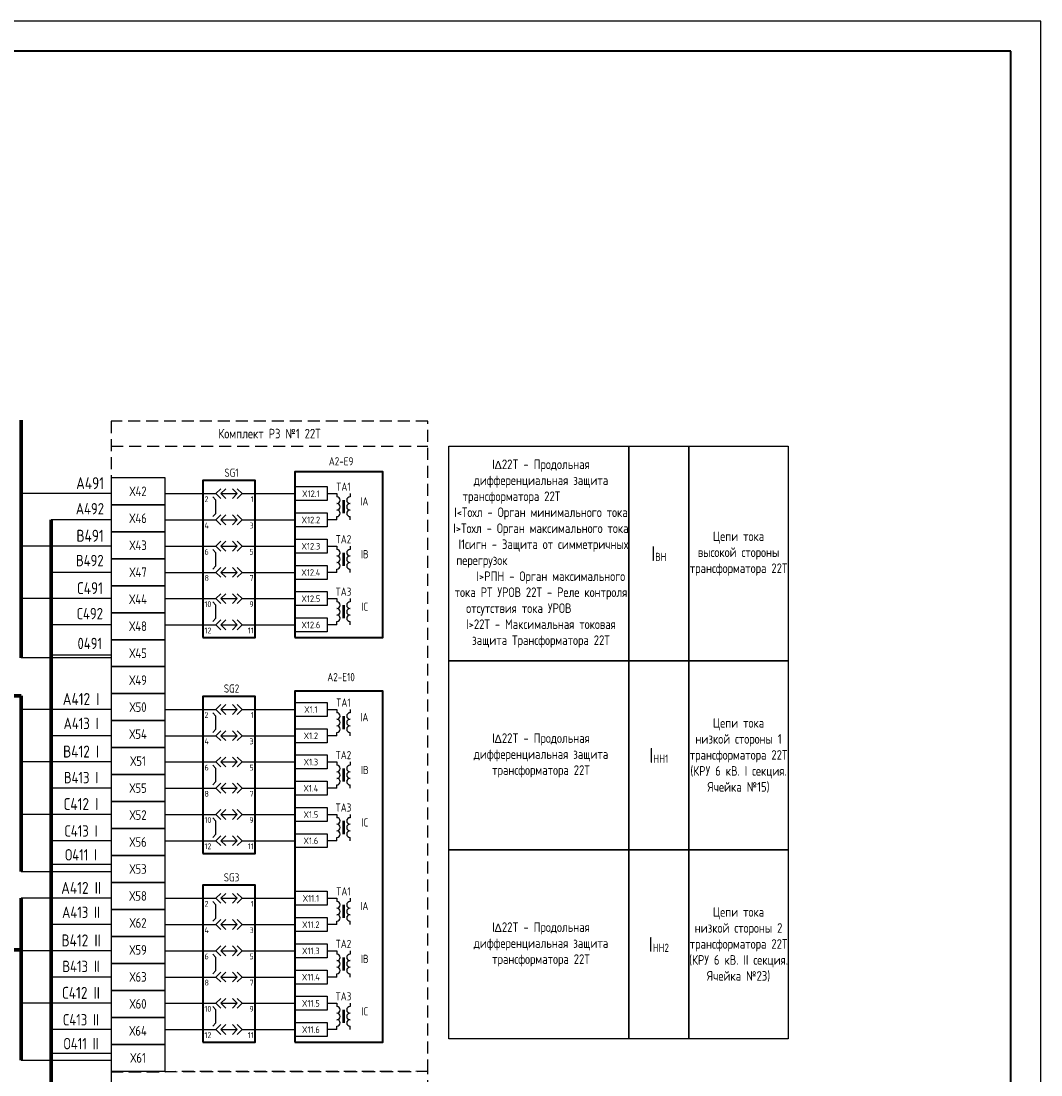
# Model space of a CAD drawing. Header units: millimetres. Extents: x 616 to 6446, y 2590 to 5711.
# Tile 7 of 50: x 2159 to 2329, y 3724 to 3899. Entities that reach past the tile are written whole.
import ezdxf
from ezdxf.enums import TextEntityAlignment as Align

# ---------------------------------------------------------------- set-up
doc = ezdxf.new("R2010")
doc.units = ezdxf.units.MM
doc.linetypes.add('EPL_DASH', pattern=[1, 0.5, -0.5])
doc.linetypes.add('JIS_02_2.0', pattern=[3, 2, -1])
for name, color, linetype, lineweight in [('EPLAN300', 7, 'Continuous', 20), ('EPLAN305', 7, 'EPL_DASH', 20), ('EPLAN420', 7, 'Continuous', 30)]:
    doc.layers.add(name, color=color, linetype=linetype, lineweight=lineweight)
doc.styles.add('GOST 2.304 type A', font='isocpeur.ttf')
doc.styles.add('SIMPLEX', font='GOST.ttf', dxfattribs={"height": 5})
doc.styles.get("Standard").update_dxf_attribs({"font": 'arial.ttf'})

# ---------------------------------------------------------------- blocks, each defined once
blk = doc.blocks.new('EPLSYM_LibraryЭКРА_Э4_Symbol32_Variant0_Placement1')
at = {"layer": 'EPLAN300', "color": 0, "linetype": 'Continuous', "lineweight": 25, "ltscale": 4.8}
for p, q in [((-8, 0), (-4, 0)), ((-2.5, 0), (2.5, 0)), ((4, 0), (8, 0))]:
    blk.add_line(p, q, dxfattribs=at)
for points in [[(-2.5, 1.5), (-4, 0), (-2.5, -1.5)], [(-1, 1.5), (-2.5, 0), (-1, -1.5)], [(1, 1.5), (2.5, 0), (1, -1.5)], [(2.5, 1.5), (4, 0), (2.5, -1.5)]]:
    blk.add_lwpolyline(points, dxfattribs=at)
at = {"color": 0}
blk.add_attdef('17_20029[1]', text='', height=1.28, dxfattribs=at).set_placement((-7.5, 1.95), align=Align.BOTTOM_RIGHT)
blk.add_attdef('17_20029[2]', text='', height=1.28, dxfattribs=at).set_placement((7.5, 1.95), align=Align.BOTTOM_LEFT)
blk.add_attdef('17_20028[1]', text='', height=1.77, dxfattribs=at).set_placement((-7.5, 0), align=Align.TOP_LEFT)
blk.add_attdef('17_20028[2]', text='', height=1.77, dxfattribs=at).set_placement((7.5, 0), align=Align.TOP_RIGHT)
blk = doc.blocks.new('EPLSYM_LibraryЭКРА_Э4_Symbol32_Variant2_Placement1')
at = {"layer": 'EPLAN300', "color": 0, "linetype": 'Continuous', "lineweight": 25, "ltscale": 4.8}
for p, q in [((-5, 7), (-4, 6)), ((-4, 2), (-4, 6)), ((-8, 0), (-4, 0)), ((-5, 1), (-4, 2)), ((-2.5, 0), (2.5, 0)), ((4, 0), (8, 0))]:
    blk.add_line(p, q, dxfattribs=at)
for points in [[(-2.5, 1.5), (-4, 0), (-2.5, -1.5)], [(-1, 1.5), (-2.5, 0), (-1, -1.5)], [(1, 1.5), (2.5, 0), (1, -1.5)], [(2.5, 1.5), (4, 0), (2.5, -1.5)]]:
    blk.add_lwpolyline(points, dxfattribs=at)
at = {"color": 0}
blk.add_attdef('17_20029[1]', text='', height=1.28, dxfattribs=at).set_placement((-7.5, 1.95), align=Align.BOTTOM_RIGHT)
blk.add_attdef('17_20029[2]', text='', height=1.28, dxfattribs=at).set_placement((7.5, 1.95), align=Align.BOTTOM_LEFT)
blk.add_attdef('17_20028[1]', text='', height=1.77, dxfattribs=at).set_placement((-7.5, 0), align=Align.TOP_LEFT)
blk.add_attdef('17_20028[2]', text='', height=1.77, dxfattribs=at).set_placement((7.5, 0), align=Align.TOP_RIGHT)
blk = doc.blocks.new('EPLSYM_LibraryЭКРА_Э4_Symbol0_Variant0_Placement1')
at = {"layer": 'EPLAN305', "color": 0, "linetype": 'Continuous', "lineweight": 25, "ltscale": 4.8}
blk.add_lwpolyline([(0, -47.89), (16, -47.89), (16, 0), (0, 0)], close=True, dxfattribs=at)
at = {"color": 0}
blk.add_attdef('17_20003', text='', height=2.46, dxfattribs=at).set_placement((0, 0), align=Align.BOTTOM_CENTER)
blk.add_attdef('17_20011', text='', height=2.46, dxfattribs=at).set_placement((0, -3.75), align=Align.BOTTOM_LEFT)

msp = doc.modelspace()

# ---------------------------------------------------------------- linework, layer by layer
at = {"lineweight": -2}
for p, q in [((2328.89, 3899.35), (1487.89, 3899.35)), ((2328.89, 3305.35), (2328.89, 3899.35))]:
    msp.add_line(p, q, dxfattribs=at)
at = {"lineweight": 40}
for p, q in [((2323.89, 3894.35), (1507.89, 3894.35)), ((2323.89, 3310.35), (2323.89, 3894.35))]:
    msp.add_line(p, q, dxfattribs=at)
at = {"lineweight": 70}
for p, q in [((2158.89, 3793.16), (2158.89, 3832.77)), ((2158.89, 3786.81), (2077.57, 3786.81)), ((2158.89, 3757.5), (2158.89, 3786.81)), ((2158.89, 3726), (2158.89, 3753.02)), ((2158.89, 3744.45), (2077.57, 3744.45))]:
    msp.add_line(p, q, dxfattribs=at)
at = {"color": 32, "linetype": 'JIS_02_2.0', "true_color": 0xcd6928}
msp.add_line((2173.89, 3828.43), (2226.71, 3828.43), dxfattribs=at)
for p, q in [((2173.89, 3820.52), (2158.89, 3820.52)), ((2182.89, 3820.52), (2189.18, 3820.52)), ((2197.93, 3820.52), (2204.5, 3820.52)), ((2182.89, 3816.14), (2189.18, 3816.14)), ((2197.93, 3816.14), (2204.5, 3816.14)), ((2173.89, 3811.77), (2158.89, 3811.77)), ((2182.89, 3811.77), (2189.18, 3811.77)), ((2197.93, 3811.77), (2204.5, 3811.77)), ((2182.89, 3807.39), (2189.18, 3807.39)), ((2197.93, 3807.39), (2204.5, 3807.39)), ((2173.89, 3803.01), (2158.89, 3803.01)), ((2182.89, 3803.01), (2189.18, 3803.01)), ((2197.93, 3803.01), (2204.5, 3803.01)), ((2182.89, 3798.63), (2189.18, 3798.63)), ((2197.93, 3798.63), (2204.5, 3798.63)), ((2173.89, 3793.16), (2158.89, 3793.16)), ((2173.89, 3784.52), (2158.89, 3784.52)), ((2182.89, 3784.52), (2189.18, 3784.52)), ((2197.93, 3784.52), (2204.5, 3784.52)), ((2182.89, 3780.14), (2189.18, 3780.14)), ((2197.93, 3780.14), (2204.5, 3780.14)), ((2173.89, 3775.77), (2158.89, 3775.77)), ((2182.89, 3775.77), (2189.18, 3775.77)), ((2197.93, 3775.77), (2204.5, 3775.77)), ((2182.89, 3771.39), (2189.18, 3771.39)), ((2197.93, 3771.39), (2204.5, 3771.39)), ((2173.89, 3767.01), (2158.89, 3767.01)), ((2182.89, 3767.01), (2189.18, 3767.01)), ((2197.93, 3767.01), (2204.5, 3767.01)), ((2182.89, 3762.63), (2189.18, 3762.63)), ((2197.93, 3762.63), (2204.5, 3762.63)), ((2158.89, 3757.5), (2173.89, 3757.5)), ((2173.89, 3753.02), (2158.89, 3753.02)), ((2182.89, 3753.02), (2189.18, 3753.02)), ((2197.93, 3753.02), (2204.5, 3753.02)), ((2182.89, 3748.64), (2189.18, 3748.64)), ((2197.93, 3748.64), (2204.5, 3748.64)), ((2173.89, 3744.27), (2158.89, 3744.27)), ((2182.89, 3744.27), (2189.18, 3744.27)), ((2197.93, 3744.27), (2204.5, 3744.27)), ((2182.89, 3739.89), (2189.18, 3739.89)), ((2197.93, 3739.89), (2204.5, 3739.89)), ((2173.89, 3735.51), (2158.89, 3735.51)), ((2182.89, 3735.51), (2189.18, 3735.51)), ((2197.93, 3735.51), (2204.5, 3735.51)), ((2182.89, 3731.13), (2189.18, 3731.13)), ((2197.93, 3731.13), (2204.5, 3731.13)), ((2158.89, 3726), (2173.89, 3726))]:
    msp.add_line(p, q)
at = {"linetype": 'Continuous', "lineweight": 25, "ltscale": 4.8}
for p, q in [((2209.89, 3820.52), (2211.53, 3820.52)), ((2211.53, 3820.52), (2211.53, 3819.97)), ((2211.53, 3820.52), (2211.53, 3819.97)), ((2213.72, 3820.52), (2213.72, 3819.97)), ((2213.72, 3820.52), (2213.72, 3819.97)), ((2211.53, 3816.14), (2211.53, 3816.69)), ((2213.72, 3816.14), (2213.72, 3816.69)), ((2211.53, 3816.14), (2209.89, 3816.14)), ((2209.89, 3811.77), (2211.53, 3811.77)), ((2211.53, 3811.77), (2211.53, 3811.22)), ((2211.53, 3811.77), (2211.53, 3811.22)), ((2213.72, 3811.77), (2213.72, 3811.22)), ((2213.72, 3811.77), (2213.72, 3811.22)), ((2211.53, 3807.39), (2211.53, 3807.94)), ((2213.72, 3807.39), (2213.72, 3807.94)), ((2211.53, 3807.39), (2209.89, 3807.39)), ((2209.89, 3803.01), (2211.53, 3803.01)), ((2211.53, 3803.01), (2211.53, 3802.46)), ((2211.53, 3803.01), (2211.53, 3802.46)), ((2213.72, 3803.01), (2213.72, 3802.46)), ((2213.72, 3803.01), (2213.72, 3802.46)), ((2211.53, 3798.63), (2211.53, 3799.18)), ((2213.72, 3798.63), (2213.72, 3799.18)), ((2211.53, 3798.63), (2209.89, 3798.63)), ((2209.89, 3784.52), (2211.53, 3784.52)), ((2211.53, 3784.52), (2211.53, 3783.97)), ((2211.53, 3784.52), (2211.53, 3783.97)), ((2213.72, 3784.52), (2213.72, 3783.97)), ((2213.72, 3784.52), (2213.72, 3783.97)), ((2211.53, 3780.14), (2209.89, 3780.14)), ((2211.53, 3780.14), (2211.53, 3780.69)), ((2213.72, 3780.14), (2213.72, 3780.69)), ((2209.89, 3775.77), (2211.53, 3775.77)), ((2211.53, 3775.77), (2211.53, 3775.22)), ((2211.53, 3775.77), (2211.53, 3775.22)), ((2213.72, 3775.77), (2213.72, 3775.22)), ((2213.72, 3775.77), (2213.72, 3775.22)), ((2211.53, 3771.39), (2209.89, 3771.39)), ((2211.53, 3771.39), (2211.53, 3771.94)), ((2213.72, 3771.39), (2213.72, 3771.94)), ((2209.89, 3767.01), (2211.53, 3767.01)), ((2211.53, 3767.01), (2211.53, 3766.46)), ((2211.53, 3767.01), (2211.53, 3766.46)), ((2213.72, 3767.01), (2213.72, 3766.46)), ((2213.72, 3767.01), (2213.72, 3766.46)), ((2211.53, 3762.63), (2209.89, 3762.63)), ((2211.53, 3762.63), (2211.53, 3763.18)), ((2213.72, 3762.63), (2213.72, 3763.18)), ((2209.89, 3753.02), (2211.53, 3753.02)), ((2211.53, 3753.02), (2211.53, 3752.47)), ((2211.53, 3753.02), (2211.53, 3752.47)), ((2213.72, 3753.02), (2213.72, 3752.47)), ((2213.72, 3753.02), (2213.72, 3752.47)), ((2211.53, 3748.64), (2209.89, 3748.64)), ((2211.53, 3748.64), (2211.53, 3749.19)), ((2213.72, 3748.64), (2213.72, 3749.19)), ((2209.89, 3744.27), (2211.53, 3744.27)), ((2211.53, 3744.27), (2211.53, 3743.72)), ((2211.53, 3744.27), (2211.53, 3743.72)), ((2213.72, 3744.27), (2213.72, 3743.72)), ((2213.72, 3744.27), (2213.72, 3743.72)), ((2211.53, 3739.89), (2209.89, 3739.89)), ((2211.53, 3739.89), (2211.53, 3740.44)), ((2213.72, 3739.89), (2213.72, 3740.44)), ((2209.89, 3735.51), (2211.53, 3735.51)), ((2211.53, 3735.51), (2211.53, 3734.96)), ((2211.53, 3735.51), (2211.53, 3734.96)), ((2213.72, 3735.51), (2213.72, 3734.96)), ((2213.72, 3735.51), (2213.72, 3734.96)), ((2211.53, 3731.13), (2209.89, 3731.13)), ((2211.53, 3731.13), (2211.53, 3731.68)), ((2213.72, 3731.13), (2213.72, 3731.68))]:
    msp.add_line(p, q, dxfattribs=at)
at = {"linetype": 'Continuous', "lineweight": 50, "ltscale": 4.8}
for p, q in [((2212.62, 3819.43), (2212.62, 3817.24)), ((2212.62, 3819.43), (2212.62, 3817.24)), ((2212.62, 3810.67), (2212.62, 3808.48)), ((2212.62, 3810.67), (2212.62, 3808.48)), ((2212.62, 3801.92), (2212.62, 3799.73)), ((2212.62, 3801.92), (2212.62, 3799.73)), ((2212.62, 3783.43), (2212.62, 3781.24)), ((2212.62, 3783.43), (2212.62, 3781.24)), ((2212.62, 3774.67), (2212.62, 3772.48)), ((2212.62, 3774.67), (2212.62, 3772.48)), ((2212.62, 3765.92), (2212.62, 3763.73)), ((2212.62, 3765.92), (2212.62, 3763.73)), ((2212.62, 3751.93), (2212.62, 3749.74)), ((2212.62, 3751.93), (2212.62, 3749.74)), ((2212.62, 3743.17), (2212.62, 3740.98)), ((2212.62, 3743.17), (2212.62, 3740.98)), ((2212.62, 3734.42), (2212.62, 3732.23)), ((2212.62, 3734.42), (2212.62, 3732.23))]:
    msp.add_line(p, q, dxfattribs=at)
at = {"color": 3}
for p, q in [((2173.84, 3816.14), (2163.89, 3816.14)), ((2173.84, 3807.39), (2163.89, 3807.39)), ((2173.84, 3798.63), (2163.89, 3798.63)), ((2173.84, 3793.56), (2163.89, 3793.56)), ((2173.89, 3780.14), (2163.89, 3780.14)), ((2173.89, 3771.39), (2163.89, 3771.39)), ((2173.89, 3762.63), (2163.89, 3762.63)), ((2173.89, 3758.66), (2163.89, 3758.66)), ((2173.89, 3748.64), (2163.89, 3748.64)), ((2173.89, 3739.89), (2163.89, 3739.89)), ((2173.89, 3731.13), (2163.89, 3731.13)), ((2173.89, 3727.16), (2163.89, 3727.16))]:
    msp.add_line(p, q, dxfattribs=at)
at = {"color": 3, "lineweight": 70}
msp.add_line((2163.89, 3816.14), (2163.89, 3618.62), dxfattribs=at)
at = {"color": 32, "linetype": 'JIS_02_2.0', "true_color": 0xcd6928}
for points in [[(2226.71, 3832.63), (2173.89, 3832.63), (2173.89, 3724.09), (2226.71, 3724.16)], [(2226.71, 3724.16), (2173.89, 3724.09), (2173.89, 3615.56), (2226.71, 3615.7)]]:
    msp.add_lwpolyline(points, close=True, dxfattribs=at)
for points in [[(2230.21, 3828.43), (2260.21, 3828.43), (2260.21, 3792.63), (2230.21, 3792.63)], [(2260.21, 3828.43), (2270.21, 3828.43), (2270.21, 3792.63), (2260.21, 3792.63)], [(2270.21, 3828.43), (2286.78, 3828.43), (2286.78, 3792.63), (2270.21, 3792.63)], [(2173.89, 3818.66), (2182.89, 3818.66), (2182.89, 3823.16), (2173.89, 3823.16)], [(2204.5, 3821.69), (2209.89, 3821.69), (2209.89, 3819.36), (2204.5, 3819.36)], [(2173.89, 3814.16), (2182.89, 3814.16), (2182.89, 3818.66), (2173.89, 3818.66)], [(2204.5, 3817.31), (2209.89, 3817.31), (2209.89, 3814.98), (2204.5, 3814.98)], [(2173.89, 3809.66), (2182.89, 3809.66), (2182.89, 3814.16), (2173.89, 3814.16)], [(2204.5, 3812.93), (2209.89, 3812.93), (2209.89, 3810.6), (2204.5, 3810.6)], [(2173.89, 3805.16), (2182.89, 3805.16), (2182.89, 3809.66), (2173.89, 3809.66)], [(2204.5, 3808.55), (2209.89, 3808.55), (2209.89, 3806.22), (2204.5, 3806.22)], [(2173.89, 3800.66), (2182.89, 3800.66), (2182.89, 3805.16), (2173.89, 3805.16)], [(2204.5, 3804.18), (2209.89, 3804.18), (2209.89, 3801.85), (2204.5, 3801.85)], [(2173.89, 3796.16), (2182.89, 3796.16), (2182.89, 3800.66), (2173.89, 3800.66)], [(2204.5, 3799.8), (2209.89, 3799.8), (2209.89, 3797.47), (2204.5, 3797.47)], [(2173.89, 3791.66), (2182.89, 3791.66), (2182.89, 3796.16), (2173.89, 3796.16)], [(2230.21, 3792.63), (2260.21, 3792.63), (2260.21, 3761.09), (2230.21, 3761.09)], [(2260.21, 3792.63), (2270.21, 3792.63), (2270.21, 3761.09), (2260.21, 3761.09)], [(2270.21, 3792.63), (2286.78, 3792.63), (2286.78, 3761.09), (2270.21, 3761.09)], [(2173.89, 3787.16), (2182.89, 3787.16), (2182.89, 3791.66), (2173.89, 3791.66)], [(2173.89, 3782.66), (2182.89, 3782.66), (2182.89, 3787.16), (2173.89, 3787.16)], [(2204.5, 3785.69), (2209.89, 3785.69), (2209.89, 3783.36), (2204.5, 3783.36)], [(2173.89, 3778.16), (2182.89, 3778.16), (2182.89, 3782.66), (2173.89, 3782.66)], [(2204.5, 3781.31), (2209.89, 3781.31), (2209.89, 3778.98), (2204.5, 3778.98)], [(2173.89, 3773.66), (2182.89, 3773.66), (2182.89, 3778.16), (2173.89, 3778.16)], [(2204.5, 3776.93), (2209.89, 3776.93), (2209.89, 3774.6), (2204.5, 3774.6)], [(2173.89, 3769.16), (2182.89, 3769.16), (2182.89, 3773.66), (2173.89, 3773.66)], [(2204.5, 3772.55), (2209.89, 3772.55), (2209.89, 3770.22), (2204.5, 3770.22)], [(2173.89, 3764.66), (2182.89, 3764.66), (2182.89, 3769.16), (2173.89, 3769.16)], [(2204.5, 3768.18), (2209.89, 3768.18), (2209.89, 3765.85), (2204.5, 3765.85)], [(2173.89, 3760.16), (2182.89, 3760.16), (2182.89, 3764.66), (2173.89, 3764.66)], [(2204.5, 3763.8), (2209.89, 3763.8), (2209.89, 3761.47), (2204.5, 3761.47)], [(2173.89, 3755.66), (2182.89, 3755.66), (2182.89, 3760.16), (2173.89, 3760.16)], [(2230.21, 3761.09), (2260.21, 3761.09), (2260.21, 3729.56), (2230.21, 3729.56)], [(2260.21, 3761.09), (2270.21, 3761.09), (2270.21, 3729.56), (2260.21, 3729.56)], [(2270.21, 3761.09), (2286.78, 3761.09), (2286.78, 3729.56), (2270.21, 3729.56)], [(2173.89, 3751.16), (2182.89, 3751.16), (2182.89, 3755.66), (2173.89, 3755.66)], [(2204.5, 3754.19), (2209.89, 3754.19), (2209.89, 3751.86), (2204.5, 3751.86)], [(2173.89, 3746.66), (2182.89, 3746.66), (2182.89, 3751.16), (2173.89, 3751.16)], [(2204.5, 3749.81), (2209.89, 3749.81), (2209.89, 3747.48), (2204.5, 3747.48)], [(2173.89, 3742.16), (2182.89, 3742.16), (2182.89, 3746.66), (2173.89, 3746.66)], [(2204.5, 3745.43), (2209.89, 3745.43), (2209.89, 3743.1), (2204.5, 3743.1)], [(2173.89, 3737.66), (2182.89, 3737.66), (2182.89, 3742.16), (2173.89, 3742.16)], [(2204.5, 3741.05), (2209.89, 3741.05), (2209.89, 3738.72), (2204.5, 3738.72)], [(2173.89, 3733.16), (2182.89, 3733.16), (2182.89, 3737.66), (2173.89, 3737.66)], [(2204.5, 3736.68), (2209.89, 3736.68), (2209.89, 3734.35), (2204.5, 3734.35)], [(2173.89, 3728.66), (2182.89, 3728.66), (2182.89, 3733.16), (2173.89, 3733.16)], [(2204.5, 3732.3), (2209.89, 3732.3), (2209.89, 3729.97), (2204.5, 3729.97)], [(2173.89, 3724.16), (2182.89, 3724.16), (2182.89, 3728.66), (2173.89, 3728.66)]]:
    msp.add_lwpolyline(points, close=True)
at = {"lineweight": 40}
for points in [[(2204.5, 3796.5), (2219.19, 3796.5), (2219.19, 3824.17), (2204.5, 3824.17)], [(2189.18, 3796.5), (2197.93, 3796.5), (2197.93, 3822.71), (2189.18, 3822.71)], [(2189.18, 3760.5), (2197.93, 3760.5), (2197.93, 3786.71), (2189.18, 3786.71)], [(2204.5, 3729), (2219.19, 3729), (2219.19, 3787.57), (2204.5, 3787.57)], [(2189.18, 3729), (2197.93, 3729), (2197.93, 3755.21), (2189.18, 3755.21)]]:
    msp.add_lwpolyline(points, close=True, dxfattribs=at)
at = {"linetype": 'Continuous', "lineweight": 25, "ltscale": 4.8}
for centre, start, end in [((2211.53, 3819.43), 270, 90), ((2213.72, 3819.43), 90, 270), ((2211.53, 3818.33), 270, 90), ((2213.72, 3818.33), 90, 270), ((2211.53, 3817.24), 270, 90), ((2211.53, 3817.24), 270, 90), ((2213.72, 3817.24), 90, 270), ((2213.72, 3817.24), 90, 270), ((2211.53, 3810.67), 270, 90), ((2213.72, 3810.67), 90, 270), ((2211.53, 3809.58), 270, 90), ((2213.72, 3809.58), 90, 270), ((2211.53, 3808.48), 270, 90), ((2211.53, 3808.48), 270, 90), ((2213.72, 3808.48), 90, 270), ((2213.72, 3808.48), 90, 270), ((2211.53, 3801.92), 270, 90), ((2213.72, 3801.92), 90, 270), ((2211.53, 3800.82), 270, 90), ((2213.72, 3800.82), 90, 270), ((2211.53, 3799.73), 270, 90), ((2211.53, 3799.73), 270, 90), ((2213.72, 3799.73), 90, 270), ((2213.72, 3799.73), 90, 270), ((2211.53, 3783.43), 270, 90), ((2213.72, 3783.43), 90, 270), ((2211.53, 3782.33), 270, 90), ((2211.53, 3781.24), 270, 90), ((2211.53, 3781.24), 270, 90), ((2213.72, 3782.33), 90, 270), ((2213.72, 3781.24), 90, 270), ((2213.72, 3781.24), 90, 270), ((2211.53, 3774.67), 270, 90), ((2213.72, 3774.67), 90, 270), ((2211.53, 3773.58), 270, 90), ((2211.53, 3772.48), 270, 90), ((2211.53, 3772.48), 270, 90), ((2213.72, 3773.58), 90, 270), ((2213.72, 3772.48), 90, 270), ((2213.72, 3772.48), 90, 270), ((2211.53, 3765.92), 270, 90), ((2211.53, 3764.82), 270, 90), ((2213.72, 3765.92), 90, 270), ((2213.72, 3764.82), 90, 270), ((2211.53, 3763.73), 270, 90), ((2211.53, 3763.73), 270, 90), ((2213.72, 3763.73), 90, 270), ((2213.72, 3763.73), 90, 270), ((2211.53, 3751.93), 270, 90), ((2211.53, 3750.83), 270, 90), ((2213.72, 3751.93), 90, 270), ((2213.72, 3750.83), 90, 270), ((2211.53, 3749.74), 270, 90), ((2211.53, 3749.74), 270, 90), ((2213.72, 3749.74), 90, 270), ((2213.72, 3749.74), 90, 270), ((2211.53, 3743.17), 270, 90), ((2211.53, 3742.08), 270, 90), ((2213.72, 3743.17), 90, 270), ((2213.72, 3742.08), 90, 270), ((2211.53, 3740.98), 270, 90), ((2211.53, 3740.98), 270, 90), ((2213.72, 3740.98), 90, 270), ((2213.72, 3740.98), 90, 270), ((2211.53, 3734.42), 270, 90), ((2211.53, 3733.32), 270, 90), ((2213.72, 3734.42), 90, 270), ((2213.72, 3733.32), 90, 270), ((2211.53, 3732.23), 270, 90), ((2211.53, 3732.23), 270, 90), ((2213.72, 3732.23), 90, 270), ((2213.72, 3732.23), 90, 270)]:
    msp.add_arc(centre, 0.547, start, end, dxfattribs=at)

# ---------------------------------------------------------------- block references
at = {"lineweight": 40, "xscale": 0.5472000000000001, "yscale": 0.5472000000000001, "zscale": 0.5472000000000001}
for p in [(2189.18, 3822.71), (2189.18, 3786.71), (2189.18, 3755.21)]:
    msp.add_blockref('EPLSYM_LibraryЭКРА_Э4_Symbol0_Variant0_Placement1', p, dxfattribs=at)
ref = msp.add_blockref('EPLSYM_LibraryЭКРА_Э4_Symbol32_Variant0_Placement1', (2193.56, 3820.52), dxfattribs=dict(xscale=0.5472000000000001, yscale=0.5472000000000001, zscale=0.5472000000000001))
ref.add_attrib('17_20028[1]', '2', dxfattribs={"layer": 'EPLAN420', "color": 0, "height": 0.968, "style": 'GOST 2.304 type A'}).set_placement((2189.45, 3820.07), align=Align.TOP_LEFT)
ref.add_attrib('17_20028[2]', '1', dxfattribs={"layer": 'EPLAN420', "color": 0, "height": 0.968, "style": 'GOST 2.304 type A'}).set_placement((2197.66, 3820.07), align=Align.TOP_RIGHT)
ref = msp.add_blockref('EPLSYM_LibraryЭКРА_Э4_Symbol32_Variant2_Placement1', (2193.56, 3816.14), dxfattribs=dict(xscale=0.5472000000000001, yscale=0.5472000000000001, zscale=0.5472000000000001))
ref.add_attrib('17_20028[1]', '4', dxfattribs={"layer": 'EPLAN420', "color": 0, "height": 0.968, "style": 'GOST 2.304 type A'}).set_placement((2189.45, 3815.69), align=Align.TOP_LEFT)
ref.add_attrib('17_20028[2]', '3', dxfattribs={"layer": 'EPLAN420', "color": 0, "height": 0.968, "style": 'GOST 2.304 type A'}).set_placement((2197.66, 3815.69), align=Align.TOP_RIGHT)
ref = msp.add_blockref('EPLSYM_LibraryЭКРА_Э4_Symbol32_Variant0_Placement1', (2193.56, 3811.77), dxfattribs=dict(xscale=0.5472000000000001, yscale=0.5472000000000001, zscale=0.5472000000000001))
ref.add_attrib('17_20028[1]', '6', dxfattribs={"layer": 'EPLAN420', "color": 0, "height": 0.968, "style": 'GOST 2.304 type A'}).set_placement((2189.45, 3811.31), align=Align.TOP_LEFT)
ref.add_attrib('17_20028[2]', '5', dxfattribs={"layer": 'EPLAN420', "color": 0, "height": 0.968, "style": 'GOST 2.304 type A'}).set_placement((2197.66, 3811.31), align=Align.TOP_RIGHT)
ref = msp.add_blockref('EPLSYM_LibraryЭКРА_Э4_Symbol32_Variant2_Placement1', (2193.56, 3807.39), dxfattribs=dict(xscale=0.5472000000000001, yscale=0.5472000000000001, zscale=0.5472000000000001))
ref.add_attrib('17_20028[1]', '8', dxfattribs={"layer": 'EPLAN420', "color": 0, "height": 0.968, "style": 'GOST 2.304 type A'}).set_placement((2189.45, 3806.94), align=Align.TOP_LEFT)
ref.add_attrib('17_20028[2]', '7', dxfattribs={"layer": 'EPLAN420', "color": 0, "height": 0.968, "style": 'GOST 2.304 type A'}).set_placement((2197.66, 3806.94), align=Align.TOP_RIGHT)
ref = msp.add_blockref('EPLSYM_LibraryЭКРА_Э4_Symbol32_Variant0_Placement1', (2193.56, 3803.01), dxfattribs=dict(xscale=0.5472000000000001, yscale=0.5472000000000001, zscale=0.5472000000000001))
ref.add_attrib('17_20028[1]', '10', dxfattribs={"layer": 'EPLAN420', "color": 0, "height": 0.968, "style": 'GOST 2.304 type A'}).set_placement((2189.45, 3802.56), align=Align.TOP_LEFT)
ref.add_attrib('17_20028[2]', '9', dxfattribs={"layer": 'EPLAN420', "color": 0, "height": 0.968, "style": 'GOST 2.304 type A'}).set_placement((2197.66, 3802.56), align=Align.TOP_RIGHT)
ref = msp.add_blockref('EPLSYM_LibraryЭКРА_Э4_Symbol32_Variant2_Placement1', (2193.56, 3798.63), dxfattribs=dict(xscale=0.5472000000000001, yscale=0.5472000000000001, zscale=0.5472000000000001))
ref.add_attrib('17_20028[1]', '12', dxfattribs={"layer": 'EPLAN420', "color": 0, "height": 0.968, "style": 'GOST 2.304 type A'}).set_placement((2189.45, 3798.18), align=Align.TOP_LEFT)
ref.add_attrib('17_20028[2]', '11', dxfattribs={"layer": 'EPLAN420', "color": 0, "height": 0.968, "style": 'GOST 2.304 type A'}).set_placement((2197.66, 3798.18), align=Align.TOP_RIGHT)
ref = msp.add_blockref('EPLSYM_LibraryЭКРА_Э4_Symbol32_Variant0_Placement1', (2193.56, 3784.52), dxfattribs=dict(xscale=0.5472000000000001, yscale=0.5472000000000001, zscale=0.5472000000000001))
ref.add_attrib('17_20028[1]', '2', dxfattribs={"layer": 'EPLAN420', "color": 0, "height": 0.968, "style": 'GOST 2.304 type A'}).set_placement((2189.45, 3784.07), align=Align.TOP_LEFT)
ref.add_attrib('17_20028[2]', '1', dxfattribs={"layer": 'EPLAN420', "color": 0, "height": 0.968, "style": 'GOST 2.304 type A'}).set_placement((2197.66, 3784.07), align=Align.TOP_RIGHT)
ref = msp.add_blockref('EPLSYM_LibraryЭКРА_Э4_Symbol32_Variant2_Placement1', (2193.56, 3780.14), dxfattribs=dict(xscale=0.5472000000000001, yscale=0.5472000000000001, zscale=0.5472000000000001))
ref.add_attrib('17_20028[1]', '4', dxfattribs={"layer": 'EPLAN420', "color": 0, "height": 0.968, "style": 'GOST 2.304 type A'}).set_placement((2189.45, 3779.69), align=Align.TOP_LEFT)
ref.add_attrib('17_20028[2]', '3', dxfattribs={"layer": 'EPLAN420', "color": 0, "height": 0.968, "style": 'GOST 2.304 type A'}).set_placement((2197.66, 3779.69), align=Align.TOP_RIGHT)
ref = msp.add_blockref('EPLSYM_LibraryЭКРА_Э4_Symbol32_Variant0_Placement1', (2193.56, 3775.77), dxfattribs=dict(xscale=0.5472000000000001, yscale=0.5472000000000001, zscale=0.5472000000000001))
ref.add_attrib('17_20028[1]', '6', dxfattribs={"layer": 'EPLAN420', "color": 0, "height": 0.968, "style": 'GOST 2.304 type A'}).set_placement((2189.45, 3775.31), align=Align.TOP_LEFT)
ref.add_attrib('17_20028[2]', '5', dxfattribs={"layer": 'EPLAN420', "color": 0, "height": 0.968, "style": 'GOST 2.304 type A'}).set_placement((2197.66, 3775.31), align=Align.TOP_RIGHT)
ref = msp.add_blockref('EPLSYM_LibraryЭКРА_Э4_Symbol32_Variant2_Placement1', (2193.56, 3771.39), dxfattribs=dict(xscale=0.5472000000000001, yscale=0.5472000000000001, zscale=0.5472000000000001))
ref.add_attrib('17_20028[1]', '8', dxfattribs={"layer": 'EPLAN420', "color": 0, "height": 0.968, "style": 'GOST 2.304 type A'}).set_placement((2189.45, 3770.94), align=Align.TOP_LEFT)
ref.add_attrib('17_20028[2]', '7', dxfattribs={"layer": 'EPLAN420', "color": 0, "height": 0.968, "style": 'GOST 2.304 type A'}).set_placement((2197.66, 3770.94), align=Align.TOP_RIGHT)
ref = msp.add_blockref('EPLSYM_LibraryЭКРА_Э4_Symbol32_Variant0_Placement1', (2193.56, 3767.01), dxfattribs=dict(xscale=0.5472000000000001, yscale=0.5472000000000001, zscale=0.5472000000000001))
ref.add_attrib('17_20028[1]', '10', dxfattribs={"layer": 'EPLAN420', "color": 0, "height": 0.968, "style": 'GOST 2.304 type A'}).set_placement((2189.45, 3766.56), align=Align.TOP_LEFT)
ref.add_attrib('17_20028[2]', '9', dxfattribs={"layer": 'EPLAN420', "color": 0, "height": 0.968, "style": 'GOST 2.304 type A'}).set_placement((2197.66, 3766.56), align=Align.TOP_RIGHT)
ref = msp.add_blockref('EPLSYM_LibraryЭКРА_Э4_Symbol32_Variant2_Placement1', (2193.56, 3762.63), dxfattribs=dict(xscale=0.5472000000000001, yscale=0.5472000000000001, zscale=0.5472000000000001))
ref.add_attrib('17_20028[1]', '12', dxfattribs={"layer": 'EPLAN420', "color": 0, "height": 0.968, "style": 'GOST 2.304 type A'}).set_placement((2189.45, 3762.18), align=Align.TOP_LEFT)
ref.add_attrib('17_20028[2]', '11', dxfattribs={"layer": 'EPLAN420', "color": 0, "height": 0.968, "style": 'GOST 2.304 type A'}).set_placement((2197.66, 3762.18), align=Align.TOP_RIGHT)
ref = msp.add_blockref('EPLSYM_LibraryЭКРА_Э4_Symbol32_Variant0_Placement1', (2193.56, 3753.02), dxfattribs=dict(xscale=0.5472000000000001, yscale=0.5472000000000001, zscale=0.5472000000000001))
ref.add_attrib('17_20028[1]', '2', dxfattribs={"layer": 'EPLAN420', "color": 0, "height": 0.968, "style": 'GOST 2.304 type A'}).set_placement((2189.45, 3752.57), align=Align.TOP_LEFT)
ref.add_attrib('17_20028[2]', '1', dxfattribs={"layer": 'EPLAN420', "color": 0, "height": 0.968, "style": 'GOST 2.304 type A'}).set_placement((2197.66, 3752.57), align=Align.TOP_RIGHT)
ref = msp.add_blockref('EPLSYM_LibraryЭКРА_Э4_Symbol32_Variant2_Placement1', (2193.56, 3748.64), dxfattribs=dict(xscale=0.5472000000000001, yscale=0.5472000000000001, zscale=0.5472000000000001))
ref.add_attrib('17_20028[1]', '4', dxfattribs={"layer": 'EPLAN420', "color": 0, "height": 0.968, "style": 'GOST 2.304 type A'}).set_placement((2189.45, 3748.19), align=Align.TOP_LEFT)
ref.add_attrib('17_20028[2]', '3', dxfattribs={"layer": 'EPLAN420', "color": 0, "height": 0.968, "style": 'GOST 2.304 type A'}).set_placement((2197.66, 3748.19), align=Align.TOP_RIGHT)
ref = msp.add_blockref('EPLSYM_LibraryЭКРА_Э4_Symbol32_Variant0_Placement1', (2193.56, 3744.27), dxfattribs=dict(xscale=0.5472000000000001, yscale=0.5472000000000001, zscale=0.5472000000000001))
ref.add_attrib('17_20028[1]', '6', dxfattribs={"layer": 'EPLAN420', "color": 0, "height": 0.968, "style": 'GOST 2.304 type A'}).set_placement((2189.45, 3743.81), align=Align.TOP_LEFT)
ref.add_attrib('17_20028[2]', '5', dxfattribs={"layer": 'EPLAN420', "color": 0, "height": 0.968, "style": 'GOST 2.304 type A'}).set_placement((2197.66, 3743.81), align=Align.TOP_RIGHT)
ref = msp.add_blockref('EPLSYM_LibraryЭКРА_Э4_Symbol32_Variant2_Placement1', (2193.56, 3739.89), dxfattribs=dict(xscale=0.5472000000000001, yscale=0.5472000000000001, zscale=0.5472000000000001))
ref.add_attrib('17_20028[1]', '8', dxfattribs={"layer": 'EPLAN420', "color": 0, "height": 0.968, "style": 'GOST 2.304 type A'}).set_placement((2189.45, 3739.44), align=Align.TOP_LEFT)
ref.add_attrib('17_20028[2]', '7', dxfattribs={"layer": 'EPLAN420', "color": 0, "height": 0.968, "style": 'GOST 2.304 type A'}).set_placement((2197.66, 3739.44), align=Align.TOP_RIGHT)
ref = msp.add_blockref('EPLSYM_LibraryЭКРА_Э4_Symbol32_Variant0_Placement1', (2193.56, 3735.51), dxfattribs=dict(xscale=0.5472000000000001, yscale=0.5472000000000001, zscale=0.5472000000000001))
ref.add_attrib('17_20028[1]', '10', dxfattribs={"layer": 'EPLAN420', "color": 0, "height": 0.968, "style": 'GOST 2.304 type A'}).set_placement((2189.45, 3735.06), align=Align.TOP_LEFT)
ref.add_attrib('17_20028[2]', '9', dxfattribs={"layer": 'EPLAN420', "color": 0, "height": 0.968, "style": 'GOST 2.304 type A'}).set_placement((2197.66, 3735.06), align=Align.TOP_RIGHT)
ref = msp.add_blockref('EPLSYM_LibraryЭКРА_Э4_Symbol32_Variant2_Placement1', (2193.56, 3731.13), dxfattribs=dict(xscale=0.5472000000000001, yscale=0.5472000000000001, zscale=0.5472000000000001))
ref.add_attrib('17_20028[1]', '12', dxfattribs={"layer": 'EPLAN420', "color": 0, "height": 0.968, "style": 'GOST 2.304 type A'}).set_placement((2189.45, 3730.68), align=Align.TOP_LEFT)
ref.add_attrib('17_20028[2]', '11', dxfattribs={"layer": 'EPLAN420', "color": 0, "height": 0.968, "style": 'GOST 2.304 type A'}).set_placement((2197.66, 3730.68), align=Align.TOP_RIGHT)

# ---------------------------------------------------------------- texts
at = {"lineweight": 50, "style": 'SIMPLEX'}
for s, p in [('A2-E9', (2212.23, 3825.23)), ('SG1', (2193.97, 3823.33)), ('A2-E10', (2212.23, 3789.23)), ('SG2', (2193.97, 3787.33)), ('SG3', (2193.97, 3755.83))]:
    msp.add_text(s, height=1.368, dxfattribs=at).set_placement(p, align=Align.CENTER)
at = {"style": 'SIMPLEX'}
for s, height, p in [('TA1', 1.368, (2212.62, 3820.99)), ('X12.1', 1.094, (2207.19, 3819.96)), ('IA', 1.368, (2216.1, 3818.55)), ('X12.2', 1.094, (2207.19, 3815.58)), ('TA2', 1.368, (2212.62, 3812.23)), ('X12.3', 1.094, (2207.19, 3811.2)), ('IB', 1.368, (2216.18, 3809.74)), ('X12.4', 1.094, (2207.19, 3806.82)), ('TA3', 1.368, (2212.62, 3803.48)), ('X12.5', 1.094, (2207.19, 3802.45)), ('IC', 1.368, (2216.18, 3800.99)), ('X12.6', 1.094, (2207.19, 3798.07)), ('X1.1', 1.094, (2207.19, 3783.96)), ('TA1', 1.368, (2212.62, 3784.99)), ('IA', 1.368, (2216.1, 3782.55)), ('X1.2', 1.094, (2207.19, 3779.58)), ('X1.3', 1.094, (2207.19, 3775.2)), ('TA2', 1.368, (2212.62, 3776.23)), ('IB', 1.368, (2216.18, 3773.74)), ('X1.4', 1.094, (2207.19, 3770.82)), ('TA3', 1.368, (2212.62, 3767.48)), ('X1.5', 1.094, (2207.19, 3766.45)), ('IC', 1.368, (2216.18, 3764.99)), ('X1.6', 1.094, (2207.19, 3762.07)), ('TA1', 1.368, (2212.62, 3753.49)), ('X11.1', 1.094, (2207.19, 3752.46)), ('IA', 1.368, (2216.1, 3751.05)), ('X11.2', 1.094, (2207.19, 3748.08)), ('TA2', 1.368, (2212.62, 3744.73)), ('X11.3', 1.094, (2207.19, 3743.7)), ('IB', 1.368, (2216.18, 3742.24)), ('X11.4', 1.094, (2207.19, 3739.32)), ('TA3', 1.368, (2212.62, 3735.98)), ('X11.5', 1.094, (2207.19, 3734.95)), ('IC', 1.368, (2216.18, 3733.49)), ('X11.6', 1.094, (2207.19, 3730.57))]:
    msp.add_text(s, height=height, dxfattribs=at).set_placement(p, align=Align.CENTER)
at = {"attachment_point": 5, "style": 'SIMPLEX'}
for s, insert, char_height, width in [('Комплект РЗ №1 22Т', (2200.3, 3830.53), 1.6, 52.8207), ('{\\H0.32x;I\\fCalibri|b0|i0|c204|p34;\\H0.855x;∆\\fGOST type A|b0|i0|c204|p34;\\H1.1696x;22T - Продольная дифференциальная защита трансформатора 22Т             \\H0.99999x;I<Тохл - Орган минимального тока I>Тохл - Орган максимального тока                                      I1сигн - Защита от симметричных перегрузок                              I>РПН - Орган максимального тока РТ УРОВ 22Т - Реле контроля отсутствия тока УРОВ          I>22Т - Максимальная токовая защита Трансформатора 22Т}', (2245.55, 3810.53), 5, 29.3107), ('А491', (2170.39, 3822.26), 2, 6.9993), ('Х42', (2178.39, 3820.91), 1.6, 9), ('А492', (2170.36, 3818), 1.9, 6.9549), ('Х46', (2178.39, 3816.41), 1.6, 9), ('Цепи тока \\Pвысокой стороны трансформатора 22Т', (2278.49, 3810.53), 1.6, 16.5692), ('В491', (2170.39, 3813.5), 2, 6.9993), ('Х43', (2178.39, 3811.91), 1.6, 9), ('{\\H1.5625x;I\\H0.5472x;ВН}', (2265.21, 3810.53), 1.6, 10), ('В492', (2170.34, 3809.36), 1.9, 7), ('Х47', (2178.39, 3807.41), 1.6, 9), ('С491', (2170.39, 3804.75), 2, 6.9993), ('Х44', (2178.39, 3802.91), 1.6, 9), ('С492', (2170.36, 3800.51), 1.9, 6.9549), ('Х48', (2178.39, 3798.41), 1.6, 9), ('0491', (2170.34, 3795.53), 1.9, 7), ('Х45', (2178.39, 3793.91), 1.6, 9), ('Х49', (2178.39, 3789.41), 1.6, 9), ('А412 I', (2168.89, 3786.26), 2, 9.9992), ('Цепи тока \\Pнизкой стороны 1 трансформатора 22Т \\P(КРУ 6 кВ. I секция. Ячейка №15)', (2278.49, 3776.86), 1.6, 16.5692), ('Х50', (2178.39, 3784.91), 1.6, 9), ('А413 I', (2168.89, 3782.19), 1.9, 9.9992), ('Х54', (2178.39, 3780.41), 1.6, 9), ('{\\H0.32x;I\\fCalibri|b0|i0|c204|p34;\\H0.855x;∆\\fGOST type A|b0|i0|c204|p34;\\H1.1696x;22T - Продольная дифференциальная защита трансформатора 22Т             }', (2245.55, 3776.86), 5, 29.3107), ('В412 I', (2168.89, 3777.5), 2, 9.9992), ('{\\H1.5625x;I\\H0.5472x;НН1}', (2265.21, 3776.86), 1.6, 10), ('Х51', (2178.39, 3775.91), 1.6, 9), ('В413 I', (2168.89, 3773.16), 1.9, 9.9992), ('Х55', (2178.39, 3771.41), 1.6, 9), ('С412 I', (2168.89, 3768.75), 2, 9.9992), ('Х52', (2178.39, 3766.91), 1.6, 9), ('С413 I', (2168.89, 3764.26), 1.9, 9.9991), ('Х56', (2178.39, 3762.41), 1.6, 9), ('О411 I', (2168.89, 3760.28), 1.9, 9.9991), ('Х53', (2178.39, 3757.91), 1.6, 9), ('А412 II', (2168.89, 3754.76), 2, 9.9992), ('Цепи тока \\Pнизкой стороны 2 трансформатора 22Т \\P(КРУ 6 кВ. II секция. Ячейка №23)', (2278.49, 3745.33), 1.6, 16.5692), ('Х58', (2178.39, 3753.41), 1.6, 9), ('А413 II', (2168.89, 3750.69), 1.9, 9.9991), ('Х62', (2178.39, 3748.91), 1.6, 9), ('{\\H0.32x;I\\fCalibri|b0|i0|c204|p34;\\H0.855x;∆\\fGOST type A|b0|i0|c204|p34;\\H1.1696x;22T - Продольная дифференциальная защита трансформатора 22Т             }', (2245.55, 3745.33), 5, 29.3107), ('В412 II', (2168.89, 3746), 2, 9.9992), ('{\\H1.5625x;I\\H0.5472x;НН2}', (2265.21, 3745.33), 1.6, 10), ('Х59', (2178.39, 3744.41), 1.6, 9), ('В413 II', (2168.89, 3741.66), 1.9, 9.9991), ('Х63', (2178.39, 3739.91), 1.6, 9), ('С412 II', (2168.89, 3737.25), 2, 9.9992), ('Х60', (2178.39, 3735.41), 1.6, 9), ('С413 II', (2168.89, 3732.76), 1.9, 9.9991), ('Х64', (2178.39, 3730.91), 1.6, 9), ('О411 II', (2168.89, 3728.78), 1.9, 9.9991), ('Х61', (2178.39, 3726.41), 1.6, 9)]:
    msp.add_mtext(s, dxfattribs=dict(at, insert=insert, char_height=char_height, width=width))

doc.saveas('drawing.dxf')
